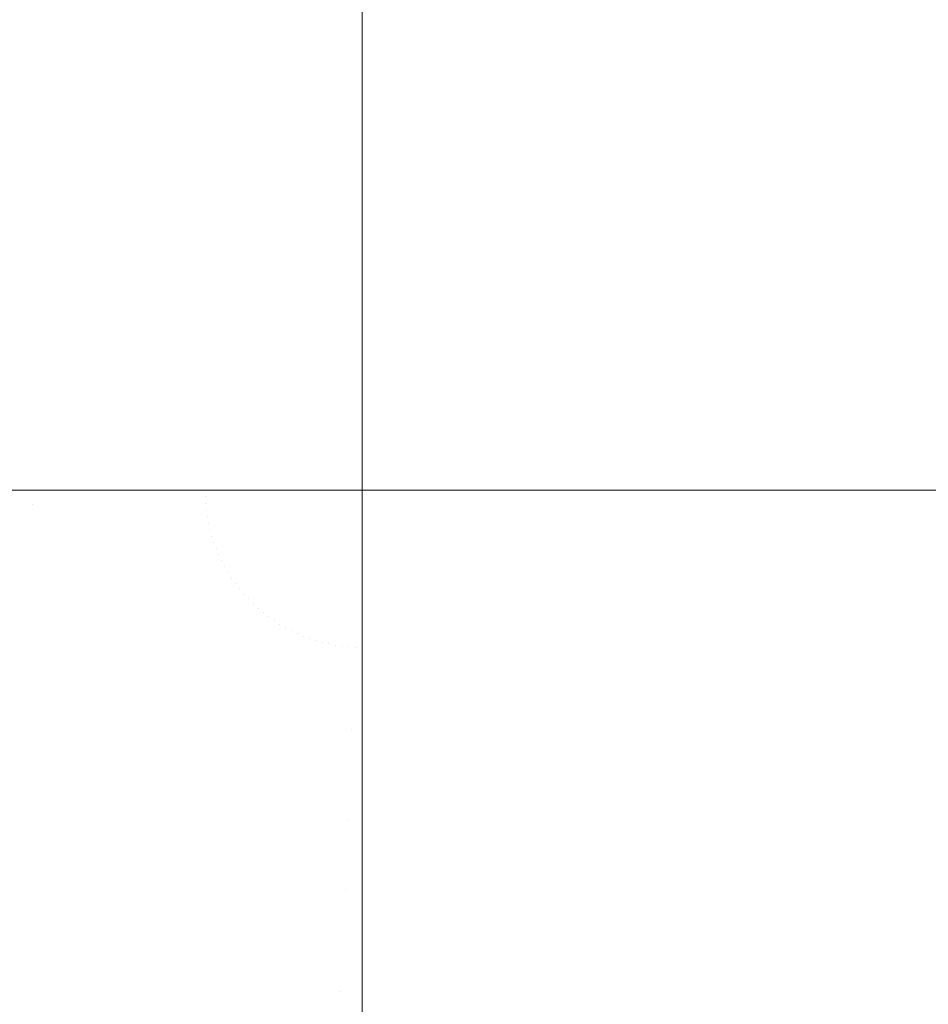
# Model space of a CAD drawing. Header units: centimetres. Extents: x -26 to 27.3, y -21.7 to -19.9.
# Tile 15 of 202: x -25.8987 to -25.876, y -21.5727 to -21.5482. Entities that reach past the tile are written whole.
import ezdxf

# ---------------------------------------------------------------- set-up
doc = ezdxf.new("R2010")
doc.units = ezdxf.units.CM
doc.header["$LTSCALE"] = 2.54
doc.layers.add('Lucido design-1', color=7, linetype='Continuous')

# ---------------------------------------------------------------- blocks, each defined once
blk = doc.blocks.new('Gruppo-4-1')
at = {"color": 7, "linetype": 'Continuous', "lineweight": 9}
for points, invisible_edges in [([(-25.900092, -21.559888, 329.786617), (-25.900092, -19.959888, 329.786617), (-25.896108, -19.959888, 329.786299), (-25.896108, -21.559888, 329.786299)], 5), ([(-25.898366, -19.959888, 330.585783), (-25.90009, -19.959888, 330.585603), (-25.90009, -21.559888, 330.585603), (-25.898366, -21.559888, 330.585783)], 10), ([(-25.898366, -21.559888, 330.585783), (-25.896106, -21.559888, 330.585921), (-25.896106, -19.959888, 330.585921), (-25.898366, -19.959888, 330.585783)], 10), ([(-25.896108, -21.559888, 329.786299), (-25.896108, -19.959888, 329.786299), (-25.892119, -19.959888, 329.786141), (-25.892119, -21.559888, 329.786141)], 5), ([(-25.894063, -19.959888, 330.586045), (-25.896106, -19.959888, 330.585921), (-25.896106, -21.559888, 330.585921), (-25.894063, -21.559888, 330.586045)], 10), ([(-25.894063, -21.559888, 330.586045), (-25.892119, -21.559888, 330.586083), (-25.892119, -19.959888, 330.586083), (-25.894063, -19.959888, 330.586045)], 10), ([(-25.892119, -19.959888, 330.586083), (-25.892119, -21.559888, 330.586083), (-25.890147, -21.559888, 330.586121), (-25.890147, -19.959888, 330.586121)], 1), ([(-25.892119, -21.559888, 329.786141), (-25.892119, -19.959888, 329.786141), (-25.890147, -19.959888, 329.786121), (-25.890147, -21.559888, 329.786121)], 1), ([(-25.890147, -21.559888, 329.786121), (-25.890147, -19.959888, 329.786121), (-8.190147, -19.959888, 329.786121), (-8.190147, -21.159888, 329.786121)], 8), ([(-8.190147, -21.159888, 329.786121), (-8.189877, -21.17262, 329.786121), (-25.890147, -21.559888, 329.786121)], 10), ([(-8.189877, -21.17262, 329.786121), (-8.189066, -21.18533, 329.786121), (-25.890147, -21.559888, 329.786121)], 10), ([(-25.890147, -21.559888, 329.786121), (-8.189066, -21.18533, 329.786121), (-8.187717, -21.197993, 329.786121)], 9), ([(-8.187717, -21.197993, 329.786121), (-8.185832, -21.210588, 329.786121), (-25.890147, -21.559888, 329.786121)], 10), ([(-8.185832, -21.210588, 329.786121), (-8.183414, -21.223092, 329.786121), (-25.890147, -21.559888, 329.786121)], 10), ([(-8.183414, -21.223092, 329.786121), (-8.180467, -21.235481, 329.786121), (-25.890147, -21.559888, 329.786121)], 10), ([(-8.180467, -21.235481, 329.786121), (-8.176997, -21.247735, 329.786121), (-25.890147, -21.559888, 329.786121)], 10), ([(-25.890147, -21.559888, 329.786121), (-8.176997, -21.247735, 329.786121), (-8.17301, -21.25983, 329.786121)], 9), ([(-8.17301, -21.25983, 329.786121), (-8.168514, -21.271745, 329.786121), (-25.890147, -21.559888, 329.786121)], 10), ([(-8.168514, -21.271745, 329.786121), (-8.163516, -21.283458, 329.786121), (-25.890147, -21.559888, 329.786121)], 10), ([(-8.163516, -21.283458, 329.786121), (-8.158025, -21.294949, 329.786121), (-25.890147, -21.559888, 329.786121)], 10), ([(-25.890147, -21.559888, 329.786121), (-8.158025, -21.294949, 329.786121), (-8.152051, -21.306196, 329.786121)], 9), ([(-8.152051, -21.306196, 329.786121), (-8.145606, -21.31718, 329.786121), (-25.890147, -21.559888, 329.786121)], 10), ([(-25.890147, -21.559888, 329.786121), (-8.145606, -21.31718, 329.786121), (-8.1387, -21.32788, 329.786121)], 9), ([(-8.1387, -21.32788, 329.786121), (-8.131346, -21.338278, 329.786121), (-25.890147, -21.559888, 329.786121)], 10), ([(-25.890147, -21.559888, 329.786121), (-8.131346, -21.338278, 329.786121), (-8.123558, -21.348354, 329.786121)], 9), ([(-25.890147, -21.559888, 329.786121), (-8.123558, -21.348354, 329.786121), (-8.115349, -21.35809, 329.786121)], 9), ([(-8.115349, -21.35809, 329.786121), (-8.106734, -21.36747, 329.786121), (-25.890147, -21.559888, 329.786121)], 10), ([(-25.890147, -21.559888, 329.786121), (-8.106734, -21.36747, 329.786121), (-8.097729, -21.376475, 329.786121)], 9), ([(-8.097729, -21.376475, 329.786121), (-8.088349, -21.38509, 329.786121), (-25.890147, -21.559888, 329.786121)], 10), ([(-25.890147, -21.559888, 329.786121), (-8.088349, -21.38509, 329.786121), (-8.078613, -21.393299, 329.786121)], 9), ([(-25.890147, -21.559888, 329.786121), (-8.078613, -21.393299, 329.786121), (-8.068537, -21.401087, 329.786121)], 9), ([(-25.890147, -21.559888, 329.786121), (-8.068537, -21.401087, 329.786121), (-8.058139, -21.408441, 329.786121)], 9), ([(-8.058139, -21.408441, 329.786121), (-8.047439, -21.415347, 329.786121), (-25.890147, -21.559888, 329.786121)], 10), ([(-8.047439, -21.415347, 329.786121), (-8.036455, -21.421792, 329.786121), (-25.890147, -21.559888, 329.786121)], 10), ([(-25.890147, -21.559888, 329.786121), (-8.036455, -21.421792, 329.786121), (-8.025208, -21.427766, 329.786121)], 9), ([(-8.025208, -21.427766, 329.786121), (-8.013717, -21.433257, 329.786121), (-25.890147, -21.559888, 329.786121)], 10), ([(-25.890147, -21.559888, 329.786121), (-8.013717, -21.433257, 329.786121), (-8.002004, -21.438255, 329.786121)], 9), ([(-8.002004, -21.438255, 329.786121), (-7.990089, -21.442751, 329.786121), (-25.890147, -21.559888, 329.786121)], 10), ([(-25.890147, -21.559888, 329.786121), (-7.990089, -21.442751, 329.786121), (-7.977994, -21.446738, 329.786121)], 9), ([(-7.977994, -21.446738, 329.786121), (-7.96574, -21.450208, 329.786121), (-25.890147, -21.559888, 329.786121)], 10), ([(-7.96574, -21.450208, 329.786121), (-7.953351, -21.453155, 329.786121), (-25.890147, -21.559888, 329.786121)], 10), ([(-25.890147, -21.559888, 329.786121), (-7.953351, -21.453155, 329.786121), (-7.940847, -21.455573, 329.786121)], 9), ([(-7.940847, -21.455573, 329.786121), (-7.928252, -21.457458, 329.786121), (-25.890147, -21.559888, 329.786121)], 10), ([(-25.890147, -21.559888, 329.786121), (-7.928252, -21.457458, 329.786121), (-7.915589, -21.458807, 329.786121)], 9), ([(-25.890147, -21.559888, 329.786121), (-7.915589, -21.458807, 329.786121), (-7.902879, -21.459618, 329.786121)], 9), ([(-25.890147, -21.559888, 329.786121), (-7.902879, -21.459618, 329.786121), (-7.890147, -21.459888, 329.786121)], 9), ([(-7.890147, -21.459888, 329.786121), (9.209853, -21.459888, 329.786121), (-25.890147, -21.559888, 329.786121)], 10), ([(9.209853, -21.459888, 329.786121), (27.209853, -21.559888, 329.786121), (-25.890147, -21.559888, 329.786121)], 9), ([(-25.902645, -21.560419, 330.585336), (-25.898359, -21.560237, 330.585783), (-25.898366, -21.559888, 330.585783), (-25.90009, -21.559888, 330.585603)], 11), ([(-25.900083, -21.56031, 329.786617), (-25.900092, -21.559888, 329.786617), (-25.896108, -21.559888, 329.786299), (-25.896102, -21.560141, 329.786299)], 13), ([(-25.896106, -21.559888, 330.585921), (-25.898366, -21.559888, 330.585783), (-25.898359, -21.560237, 330.585783)], 10), ([(-25.898359, -21.560237, 330.585783), (-25.894059, -21.560054, 330.586045), (-25.894063, -21.559888, 330.586045), (-25.896106, -21.559888, 330.585921)], 11), ([(-25.894049, -21.56022, 330.586045), (-25.894059, -21.560054, 330.586045), (-25.898359, -21.560237, 330.585783), (-25.898337, -21.560585, 330.585783)], 15), ([(-25.896102, -21.560141, 329.786299), (-25.896108, -21.559888, 329.786299), (-25.892119, -21.559888, 329.786141), (-25.892117, -21.559972, 329.786141)], 13), ([(-25.896086, -21.560393, 329.786299), (-25.896102, -21.560141, 329.786299), (-25.892117, -21.559972, 329.786141), (-25.892112, -21.560055, 329.786141)], 15), ([(-25.896059, -21.560645, 329.786299), (-25.896086, -21.560393, 329.786299), (-25.892112, -21.560055, 329.786141), (-25.892103, -21.560138, 329.786141)], 15), ([(-25.892119, -21.559888, 330.586083), (-25.894063, -21.559888, 330.586045), (-25.894059, -21.560054, 330.586045)], 10), ([(-25.894059, -21.560054, 330.586045), (-25.890147, -21.559888, 330.586121), (-25.892119, -21.559888, 330.586083)], 9), ([(-25.890147, -21.559888, 330.586121), (-25.894059, -21.560054, 330.586045), (-25.894049, -21.56022, 330.586045)], 11), ([(-25.890147, -21.559888, 330.586121), (-25.894049, -21.56022, 330.586045), (-25.894031, -21.560385, 330.586045)], 11), ([(-25.890147, -21.559888, 330.586121), (-25.894031, -21.560385, 330.586045), (-25.894006, -21.56055, 330.586045)], 11), ([(-25.890147, -21.559888, 330.586121), (-25.894006, -21.56055, 330.586045), (-25.893975, -21.560713, 330.586045)], 11), ([(-25.890147, -21.559888, 330.586121), (-25.893975, -21.560713, 330.586045), (-25.893936, -21.560875, 330.586045)], 11), ([(-25.890147, -21.559888, 330.586121), (-25.893936, -21.560875, 330.586045), (-25.893891, -21.561035, 330.586045)], 11), ([(-25.890147, -21.559888, 330.586121), (-25.893891, -21.561035, 330.586045), (-25.893839, -21.561192, 330.586045)], 11), ([(-25.890147, -21.559888, 330.586121), (-25.893839, -21.561192, 330.586045), (-25.89378, -21.561348, 330.586045)], 11), ([(-25.890147, -21.559888, 330.586121), (-25.89378, -21.561348, 330.586045), (-25.893715, -21.561501, 330.586045)], 11), ([(-25.890147, -21.559888, 330.586121), (-25.893715, -21.561501, 330.586045), (-25.893644, -21.561651, 330.586045)], 11), ([(-25.890147, -21.559888, 330.586121), (-25.893644, -21.561651, 330.586045), (-25.893566, -21.561798, 330.586045)], 11), ([(-25.890147, -21.559888, 330.586121), (-25.893566, -21.561798, 330.586045), (-25.893481, -21.561941, 330.586045)], 11), ([(-25.890147, -21.559888, 330.586121), (-25.893481, -21.561941, 330.586045), (-25.893391, -21.562081, 330.586045)], 11), ([(-25.890147, -21.559888, 330.586121), (-25.893391, -21.562081, 330.586045), (-25.893295, -21.562216, 330.586045)], 11), ([(-25.890147, -21.559888, 330.586121), (-25.893295, -21.562216, 330.586045), (-25.893194, -21.562348, 330.586045)], 11), ([(-25.890147, -21.559888, 330.586121), (-25.893194, -21.562348, 330.586045), (-25.893086, -21.562475, 330.586045)], 11), ([(-25.890147, -21.559888, 330.586121), (-25.893086, -21.562475, 330.586045), (-25.892974, -21.562597, 330.586045)], 11), ([(-25.890147, -21.559888, 330.586121), (-25.892974, -21.562597, 330.586045), (-25.892856, -21.562715, 330.586045)], 11), ([(-25.890147, -21.559888, 330.586121), (-25.892856, -21.562715, 330.586045), (-25.892734, -21.562827, 330.586045)], 11), ([(-25.890147, -21.559888, 330.586121), (-25.892734, -21.562827, 330.586045), (-25.892607, -21.562935, 330.586045)], 11), ([(-25.890147, -21.559888, 330.586121), (-25.892607, -21.562935, 330.586045), (-25.892475, -21.563036, 330.586045)], 11), ([(-25.890147, -21.559888, 330.586121), (-25.892475, -21.563036, 330.586045), (-25.89234, -21.563132, 330.586045)], 11), ([(-25.890147, -21.559888, 330.586121), (-25.89234, -21.563132, 330.586045), (-25.8922, -21.563222, 330.586045)], 11), ([(-25.890147, -21.559888, 330.586121), (-25.8922, -21.563222, 330.586045), (-25.892057, -21.563307, 330.586045)], 11), ([(-25.892117, -21.559972, 329.786141), (-25.892119, -21.559888, 329.786141), (-25.890147, -21.559888, 329.786121)], 9), ([(-25.892112, -21.560055, 329.786141), (-25.892117, -21.559972, 329.786141), (-25.890147, -21.559888, 329.786121)], 11), ([(-25.892103, -21.560138, 329.786141), (-25.892112, -21.560055, 329.786141), (-25.890147, -21.559888, 329.786121)], 11), ([(-25.892091, -21.560221, 329.786141), (-25.892103, -21.560138, 329.786141), (-25.890147, -21.559888, 329.786121)], 11), ([(-25.892075, -21.560303, 329.786141), (-25.892091, -21.560221, 329.786141), (-25.890147, -21.559888, 329.786121)], 11), ([(-25.892055, -21.560385, 329.786141), (-25.892075, -21.560303, 329.786141), (-25.890147, -21.559888, 329.786121)], 11), ([(-25.890147, -21.559888, 330.586121), (-25.892057, -21.563307, 330.586045), (-25.89191, -21.563384, 330.586045)], 11), ([(-25.892033, -21.560465, 329.786141), (-25.892055, -21.560385, 329.786141), (-25.890147, -21.559888, 329.786121)], 11), ([(-25.892006, -21.560545, 329.786141), (-25.892033, -21.560465, 329.786141), (-25.890147, -21.559888, 329.786121)], 11), ([(-25.891977, -21.560623, 329.786141), (-25.892006, -21.560545, 329.786141), (-25.890147, -21.559888, 329.786121)], 11), ([(-25.891944, -21.5607, 329.786141), (-25.891977, -21.560623, 329.786141), (-25.890147, -21.559888, 329.786121)], 11), ([(-25.891908, -21.560776, 329.786141), (-25.891944, -21.5607, 329.786141), (-25.890147, -21.559888, 329.786121)], 11), ([(-25.890147, -21.559888, 330.586121), (-25.89191, -21.563384, 330.586045), (-25.89176, -21.563456, 330.586045)], 11), ([(-25.891869, -21.56085, 329.786141), (-25.891908, -21.560776, 329.786141), (-25.890147, -21.559888, 329.786121)], 11), ([(-25.891826, -21.560922, 329.786141), (-25.891869, -21.56085, 329.786141), (-25.890147, -21.559888, 329.786121)], 11), ([(-25.891781, -21.560992, 329.786141), (-25.891826, -21.560922, 329.786141), (-25.890147, -21.559888, 329.786121)], 11), ([(-25.891733, -21.561061, 329.786141), (-25.891781, -21.560992, 329.786141), (-25.890147, -21.559888, 329.786121)], 11), ([(-25.890147, -21.559888, 330.586121), (-25.89176, -21.563456, 330.586045), (-25.891607, -21.563521, 330.586045)], 11), ([(-25.891681, -21.561127, 329.786141), (-25.891733, -21.561061, 329.786141), (-25.890147, -21.559888, 329.786121)], 11), ([(-25.891627, -21.561191, 329.786141), (-25.891681, -21.561127, 329.786141), (-25.890147, -21.559888, 329.786121)], 11), ([(-25.891571, -21.561253, 329.786141), (-25.891627, -21.561191, 329.786141), (-25.890147, -21.559888, 329.786121)], 11), ([(-25.890147, -21.559888, 330.586121), (-25.891607, -21.563521, 330.586045), (-25.891451, -21.56358, 330.586045)], 11), ([(-25.891512, -21.561312, 329.786141), (-25.891571, -21.561253, 329.786141), (-25.890147, -21.559888, 329.786121)], 11), ([(-25.89145, -21.561368, 329.786141), (-25.891512, -21.561312, 329.786141), (-25.890147, -21.559888, 329.786121)], 11), ([(-25.890147, -21.559888, 330.586121), (-25.891451, -21.56358, 330.586045), (-25.891294, -21.563632, 330.586045)], 11), ([(-25.891386, -21.561422, 329.786141), (-25.89145, -21.561368, 329.786141), (-25.890147, -21.559888, 329.786121)], 11), ([(-25.89132, -21.561474, 329.786141), (-25.891386, -21.561422, 329.786141), (-25.890147, -21.559888, 329.786121)], 11), ([(-25.891251, -21.561522, 329.786141), (-25.89132, -21.561474, 329.786141), (-25.890147, -21.559888, 329.786121)], 11), ([(-25.890147, -21.559888, 330.586121), (-25.891294, -21.563632, 330.586045), (-25.891134, -21.563677, 330.586045)], 11), ([(-25.891181, -21.561567, 329.786141), (-25.891251, -21.561522, 329.786141), (-25.890147, -21.559888, 329.786121)], 11), ([(-25.891109, -21.56161, 329.786141), (-25.891181, -21.561567, 329.786141), (-25.890147, -21.559888, 329.786121)], 11), ([(-25.890147, -21.559888, 330.586121), (-25.891134, -21.563677, 330.586045), (-25.890972, -21.563716, 330.586045)], 11), ([(-25.891035, -21.561649, 329.786141), (-25.891109, -21.56161, 329.786141), (-25.890147, -21.559888, 329.786121)], 11), ([(-25.890959, -21.561685, 329.786141), (-25.891035, -21.561649, 329.786141), (-25.890147, -21.559888, 329.786121)], 11), ([(-25.890147, -21.559888, 330.586121), (-25.890972, -21.563716, 330.586045), (-25.890809, -21.563747, 330.586045)], 11), ([(-25.890882, -21.561718, 329.786141), (-25.890959, -21.561685, 329.786141), (-25.890147, -21.559888, 329.786121)], 11), ([(-25.890804, -21.561747, 329.786141), (-25.890882, -21.561718, 329.786141), (-25.890147, -21.559888, 329.786121)], 11), ([(-25.890147, -21.559888, 330.586121), (-25.890809, -21.563747, 330.586045), (-25.890644, -21.563772, 330.586045)], 11), ([(-25.890724, -21.561774, 329.786141), (-25.890804, -21.561747, 329.786141), (-25.890147, -21.559888, 329.786121)], 11), ([(-25.890644, -21.561796, 329.786141), (-25.890724, -21.561774, 329.786141), (-25.890147, -21.559888, 329.786121)], 11), ([(-25.890147, -21.559888, 330.586121), (-25.890644, -21.563772, 330.586045), (-25.890479, -21.56379, 330.586045)], 11), ([(-25.890562, -21.561816, 329.786141), (-25.890644, -21.561796, 329.786141), (-25.890147, -21.559888, 329.786121)], 11), ([(-25.89048, -21.561832, 329.786141), (-25.890562, -21.561816, 329.786141), (-25.890147, -21.559888, 329.786121)], 11), ([(-25.890397, -21.561844, 329.786141), (-25.89048, -21.561832, 329.786141), (-25.890147, -21.559888, 329.786121)], 11), ([(-25.890147, -21.559888, 330.586121), (-25.890479, -21.56379, 330.586045), (-25.890313, -21.5638, 330.586045)], 11), ([(-25.890314, -21.561853, 329.786141), (-25.890397, -21.561844, 329.786141), (-25.890147, -21.559888, 329.786121)], 11), ([(-25.890231, -21.561858, 329.786141), (-25.890314, -21.561853, 329.786141), (-25.890147, -21.559888, 329.786121)], 11), ([(-25.890147, -21.559888, 330.586121), (-25.890313, -21.5638, 330.586045), (-25.890147, -21.563804, 330.586045)], 3), ([(-25.890147, -21.56186, 329.786141), (-25.890231, -21.561858, 329.786141), (-25.890147, -21.559888, 329.786121)], 3), ([(27.209853, -21.563804, 330.586045), (27.209853, -21.559888, 330.586121), (-25.890147, -21.559888, 330.586121), (-25.890147, -21.563804, 330.586045)], 8), ([(-25.890147, -21.56186, 329.786141), (-25.890147, -21.559888, 329.786121), (27.209853, -21.559888, 329.786121), (27.209853, -21.56186, 329.786141)], 8), ([(-25.898337, -21.560585, 330.585783), (-25.898359, -21.560237, 330.585783), (-25.902645, -21.560419, 330.585336), (-25.902611, -21.560949, 330.585336)], 15), ([(-25.900056, -21.560731, 329.786617), (-25.900083, -21.56031, 329.786617), (-25.896102, -21.560141, 329.786299), (-25.896086, -21.560393, 329.786299)], 15), ([(-25.894031, -21.560385, 330.586045), (-25.894049, -21.56022, 330.586045), (-25.898337, -21.560585, 330.585783), (-25.8983, -21.560932, 330.585783)], 15), ([(-25.896022, -21.560895, 329.786299), (-25.896059, -21.560645, 329.786299), (-25.892103, -21.560138, 329.786141), (-25.892091, -21.560221, 329.786141)], 15), ([(-25.895974, -21.561144, 329.786299), (-25.896022, -21.560895, 329.786299), (-25.892091, -21.560221, 329.786141), (-25.892075, -21.560303, 329.786141)], 15), ([(-25.895915, -21.56139, 329.786299), (-25.895974, -21.561144, 329.786299), (-25.892075, -21.560303, 329.786141), (-25.892055, -21.560385, 329.786141)], 15), ([(-25.900012, -21.561151, 329.786617), (-25.900056, -21.560731, 329.786617), (-25.896086, -21.560393, 329.786299), (-25.896059, -21.560645, 329.786299)], 15), ([(-25.894006, -21.56055, 330.586045), (-25.894031, -21.560385, 330.586045), (-25.8983, -21.560932, 330.585783), (-25.898248, -21.561277, 330.585783)], 15), ([(-25.893975, -21.560713, 330.586045), (-25.894006, -21.56055, 330.586045), (-25.898248, -21.561277, 330.585783), (-25.898182, -21.56162, 330.585783)], 15), ([(-25.895846, -21.561633, 329.786299), (-25.895915, -21.56139, 329.786299), (-25.892055, -21.560385, 329.786141), (-25.892033, -21.560465, 329.786141)], 15), ([(-25.895767, -21.561874, 329.786299), (-25.895846, -21.561633, 329.786299), (-25.892033, -21.560465, 329.786141), (-25.892006, -21.560545, 329.786141)], 15), ([(-25.895678, -21.56211, 329.786299), (-25.895767, -21.561874, 329.786299), (-25.892006, -21.560545, 329.786141), (-25.891977, -21.560623, 329.786141)], 15), ([(-25.8983, -21.560932, 330.585783), (-25.898337, -21.560585, 330.585783), (-25.902611, -21.560949, 330.585336), (-25.902555, -21.561477, 330.585336)], 15), ([(-25.899949, -21.561569, 329.786617), (-25.900012, -21.561151, 329.786617), (-25.896059, -21.560645, 329.786299), (-25.896022, -21.560895, 329.786299)], 15), ([(-25.893936, -21.560875, 330.586045), (-25.893975, -21.560713, 330.586045), (-25.898182, -21.56162, 330.585783), (-25.898101, -21.561959, 330.585783)], 15), ([(-25.895578, -21.562343, 329.786299), (-25.895678, -21.56211, 329.786299), (-25.891977, -21.560623, 329.786141), (-25.891944, -21.5607, 329.786141)], 15), ([(-25.895469, -21.562571, 329.786299), (-25.895578, -21.562343, 329.786299), (-25.891944, -21.5607, 329.786141), (-25.891908, -21.560776, 329.786141)], 15), ([(-25.895351, -21.562795, 329.786299), (-25.895469, -21.562571, 329.786299), (-25.891908, -21.560776, 329.786141), (-25.891869, -21.56085, 329.786141)], 15), ([(-25.898248, -21.561277, 330.585783), (-25.8983, -21.560932, 330.585783), (-25.902555, -21.561477, 330.585336), (-25.902476, -21.562002, 330.585336)], 15), ([(-25.899869, -21.561983, 329.786617), (-25.899949, -21.561569, 329.786617), (-25.896022, -21.560895, 329.786299), (-25.895974, -21.561144, 329.786299)], 15), ([(-25.893891, -21.561035, 330.586045), (-25.893936, -21.560875, 330.586045), (-25.898101, -21.561959, 330.585783), (-25.898006, -21.562295, 330.585783)], 15), ([(-25.893839, -21.561192, 330.586045), (-25.893891, -21.561035, 330.586045), (-25.898006, -21.562295, 330.585783), (-25.897897, -21.562626, 330.585783)], 15), ([(-25.895223, -21.563013, 329.786299), (-25.895351, -21.562795, 329.786299), (-25.891869, -21.56085, 329.786141), (-25.891826, -21.560922, 329.786141)], 15), ([(-25.895085, -21.563226, 329.786299), (-25.895223, -21.563013, 329.786299), (-25.891826, -21.560922, 329.786141), (-25.891781, -21.560992, 329.786141)], 15), ([(-25.894939, -21.563432, 329.786299), (-25.895085, -21.563226, 329.786299), (-25.891781, -21.560992, 329.786141), (-25.891733, -21.561061, 329.786141)], 15), ([(-25.898182, -21.56162, 330.585783), (-25.898248, -21.561277, 330.585783), (-25.902476, -21.562002, 330.585336), (-25.902375, -21.562523, 330.585336)], 15), ([(-25.899771, -21.562394, 329.786617), (-25.899869, -21.561983, 329.786617), (-25.895974, -21.561144, 329.786299), (-25.895915, -21.56139, 329.786299)], 15), ([(-25.89378, -21.561348, 330.586045), (-25.893839, -21.561192, 330.586045), (-25.897897, -21.562626, 330.585783), (-25.897774, -21.562953, 330.585783)], 15), ([(-25.894784, -21.563633, 329.786299), (-25.894939, -21.563432, 329.786299), (-25.891733, -21.561061, 329.786141), (-25.891681, -21.561127, 329.786141)], 15), ([(-25.894621, -21.563826, 329.786299), (-25.894784, -21.563633, 329.786299), (-25.891681, -21.561127, 329.786141), (-25.891627, -21.561191, 329.786141)], 15), ([(-25.89445, -21.564012, 329.786299), (-25.894621, -21.563826, 329.786299), (-25.891627, -21.561191, 329.786141), (-25.891571, -21.561253, 329.786141)], 15), ([(-25.894271, -21.564191, 329.786299), (-25.89445, -21.564012, 329.786299), (-25.891571, -21.561253, 329.786141), (-25.891512, -21.561312, 329.786141)], 15), ([(-25.899656, -21.5628, 329.786617), (-25.899771, -21.562394, 329.786617), (-25.895915, -21.56139, 329.786299), (-25.895846, -21.561633, 329.786299)], 15), ([(-25.893715, -21.561501, 330.586045), (-25.89378, -21.561348, 330.586045), (-25.897774, -21.562953, 330.585783), (-25.897637, -21.563274, 330.585783)], 15), ([(-25.893644, -21.561651, 330.586045), (-25.893715, -21.561501, 330.586045), (-25.897637, -21.563274, 330.585783), (-25.897486, -21.563588, 330.585783)], 15), ([(-25.894085, -21.564362, 329.786299), (-25.894271, -21.564191, 329.786299), (-25.891512, -21.561312, 329.786141), (-25.89145, -21.561368, 329.786141)], 15), ([(-25.893892, -21.564525, 329.786299), (-25.894085, -21.564362, 329.786299), (-25.89145, -21.561368, 329.786141), (-25.891386, -21.561422, 329.786141)], 15), ([(-25.893691, -21.56468, 329.786299), (-25.893892, -21.564525, 329.786299), (-25.891386, -21.561422, 329.786141), (-25.89132, -21.561474, 329.786141)], 15), ([(-25.893485, -21.564826, 329.786299), (-25.893691, -21.56468, 329.786299), (-25.89132, -21.561474, 329.786141), (-25.891251, -21.561522, 329.786141)], 15), ([(-25.893272, -21.564964, 329.786299), (-25.893485, -21.564826, 329.786299), (-25.891251, -21.561522, 329.786141), (-25.891181, -21.561567, 329.786141)], 15), ([(-25.898101, -21.561959, 330.585783), (-25.898182, -21.56162, 330.585783), (-25.902375, -21.562523, 330.585336), (-25.902252, -21.56304, 330.585336)], 15), ([(-25.899524, -21.563201, 329.786617), (-25.899656, -21.5628, 329.786617), (-25.895846, -21.561633, 329.786299), (-25.895767, -21.561874, 329.786299)], 15), ([(-25.893566, -21.561798, 330.586045), (-25.893644, -21.561651, 330.586045), (-25.897486, -21.563588, 330.585783), (-25.897323, -21.563897, 330.585783)], 15), ([(-25.893054, -21.565092, 329.786299), (-25.893272, -21.564964, 329.786299), (-25.891181, -21.561567, 329.786141), (-25.891109, -21.56161, 329.786141)], 15), ([(-25.89283, -21.56521, 329.786299), (-25.893054, -21.565092, 329.786299), (-25.891109, -21.56161, 329.786141), (-25.891035, -21.561649, 329.786141)], 15), ([(-25.892602, -21.565319, 329.786299), (-25.89283, -21.56521, 329.786299), (-25.891035, -21.561649, 329.786141), (-25.890959, -21.561685, 329.786141)], 15), ([(-25.892369, -21.565419, 329.786299), (-25.892602, -21.565319, 329.786299), (-25.890959, -21.561685, 329.786141), (-25.890882, -21.561718, 329.786141)], 15), ([(-25.892133, -21.565508, 329.786299), (-25.892369, -21.565419, 329.786299), (-25.890882, -21.561718, 329.786141), (-25.890804, -21.561747, 329.786141)], 15), ([(-25.891892, -21.565587, 329.786299), (-25.892133, -21.565508, 329.786299), (-25.890804, -21.561747, 329.786141), (-25.890724, -21.561774, 329.786141)], 15), ([(-25.891649, -21.565656, 329.786299), (-25.891892, -21.565587, 329.786299), (-25.890724, -21.561774, 329.786141), (-25.890644, -21.561796, 329.786141)], 15), ([(-25.898006, -21.562295, 330.585783), (-25.898101, -21.561959, 330.585783), (-25.902252, -21.56304, 330.585336), (-25.902108, -21.563551, 330.585336)], 15), ([(-25.899375, -21.563596, 329.786617), (-25.899524, -21.563201, 329.786617), (-25.895767, -21.561874, 329.786299), (-25.895678, -21.56211, 329.786299)], 15), ([(-25.893481, -21.561941, 330.586045), (-25.893566, -21.561798, 330.586045), (-25.897323, -21.563897, 330.585783), (-25.897146, -21.564198, 330.585783)], 15), ([(-25.893391, -21.562081, 330.586045), (-25.893481, -21.561941, 330.586045), (-25.897146, -21.564198, 330.585783), (-25.896957, -21.564491, 330.585783)], 15), ([(-25.891403, -21.565715, 329.786299), (-25.891649, -21.565656, 329.786299), (-25.890644, -21.561796, 329.786141), (-25.890562, -21.561816, 329.786141)], 15), ([(-25.891154, -21.565763, 329.786299), (-25.891403, -21.565715, 329.786299), (-25.890562, -21.561816, 329.786141), (-25.89048, -21.561832, 329.786141)], 15), ([(-25.890904, -21.5658, 329.786299), (-25.891154, -21.565763, 329.786299), (-25.89048, -21.561832, 329.786141), (-25.890397, -21.561844, 329.786141)], 15), ([(-25.890652, -21.565827, 329.786299), (-25.890904, -21.5658, 329.786299), (-25.890397, -21.561844, 329.786141), (-25.890314, -21.561853, 329.786141)], 15), ([(-25.8904, -21.565843, 329.786299), (-25.890652, -21.565827, 329.786299), (-25.890314, -21.561853, 329.786141), (-25.890231, -21.561858, 329.786141)], 15), ([(-25.8904, -21.565843, 329.786299), (-25.890231, -21.561858, 329.786141), (-25.890147, -21.56186, 329.786141), (-25.890147, -21.564249, 329.786236)], 11), ([(27.209853, -21.56186, 329.786141), (27.209853, -21.564249, 329.786236), (-25.890147, -21.564249, 329.786236), (-25.890147, -21.56186, 329.786141)], 10), ([(-25.899209, -21.563984, 329.786617), (-25.899375, -21.563596, 329.786617), (-25.895678, -21.56211, 329.786299), (-25.895578, -21.562343, 329.786299)], 15), ([(-25.893295, -21.562216, 330.586045), (-25.893391, -21.562081, 330.586045), (-25.896957, -21.564491, 330.585783), (-25.896755, -21.564776, 330.585783)], 15), ([(-25.893194, -21.562348, 330.586045), (-25.893295, -21.562216, 330.586045), (-25.896755, -21.564776, 330.585783), (-25.896542, -21.565052, 330.585783)], 15), ([(-25.897897, -21.562626, 330.585783), (-25.898006, -21.562295, 330.585783), (-25.902108, -21.563551, 330.585336), (-25.901941, -21.564055, 330.585336)], 15), ([(-25.899027, -21.564365, 329.786617), (-25.899209, -21.563984, 329.786617), (-25.895578, -21.562343, 329.786299), (-25.895469, -21.562571, 329.786299)], 15), ([(-25.893086, -21.562475, 330.586045), (-25.893194, -21.562348, 330.586045), (-25.896542, -21.565052, 330.585783), (-25.896317, -21.565318, 330.585783)], 15), ([(-25.892974, -21.562597, 330.586045), (-25.893086, -21.562475, 330.586045), (-25.896317, -21.565318, 330.585783), (-25.896081, -21.565575, 330.585783)], 15), ([(-25.897774, -21.562953, 330.585783), (-25.897897, -21.562626, 330.585783), (-25.901941, -21.564055, 330.585336), (-25.901754, -21.564552, 330.585336)], 15), ([(-25.898829, -21.564738, 329.786617), (-25.899027, -21.564365, 329.786617), (-25.895469, -21.562571, 329.786299), (-25.895351, -21.562795, 329.786299)], 15), ([(-25.892856, -21.562715, 330.586045), (-25.892974, -21.562597, 330.586045), (-25.896081, -21.565575, 330.585783), (-25.895834, -21.565822, 330.585783)], 15), ([(-25.892734, -21.562827, 330.586045), (-25.892856, -21.562715, 330.586045), (-25.895834, -21.565822, 330.585783), (-25.895577, -21.566058, 330.585783)], 15), ([(-25.897637, -21.563274, 330.585783), (-25.897774, -21.562953, 330.585783), (-25.901754, -21.564552, 330.585336), (-25.901546, -21.56504, 330.585336)], 15), ([(-25.898616, -21.565102, 329.786617), (-25.898829, -21.564738, 329.786617), (-25.895351, -21.562795, 329.786299), (-25.895223, -21.563013, 329.786299)], 15), ([(-25.898387, -21.565457, 329.786617), (-25.898616, -21.565102, 329.786617), (-25.895223, -21.563013, 329.786299), (-25.895085, -21.563226, 329.786299)], 15), ([(-25.892607, -21.562935, 330.586045), (-25.892734, -21.562827, 330.586045), (-25.895577, -21.566058, 330.585783), (-25.895311, -21.566283, 330.585783)], 15), ([(-25.892475, -21.563036, 330.586045), (-25.892607, -21.562935, 330.586045), (-25.895311, -21.566283, 330.585783), (-25.895035, -21.566496, 330.585783)], 15), ([(-25.898143, -21.565802, 329.786617), (-25.898387, -21.565457, 329.786617), (-25.895085, -21.563226, 329.786299), (-25.894939, -21.563432, 329.786299)], 15), ([(-25.89234, -21.563132, 330.586045), (-25.892475, -21.563036, 330.586045), (-25.895035, -21.566496, 330.585783), (-25.89475, -21.566698, 330.585783)], 15), ([(-25.8922, -21.563222, 330.586045), (-25.89234, -21.563132, 330.586045), (-25.89475, -21.566698, 330.585783), (-25.894457, -21.566887, 330.585783)], 15), ([(-25.892057, -21.563307, 330.586045), (-25.8922, -21.563222, 330.586045), (-25.894457, -21.566887, 330.585783), (-25.894156, -21.567064, 330.585783)], 15), ([(-25.897486, -21.563588, 330.585783), (-25.897637, -21.563274, 330.585783), (-25.901546, -21.56504, 330.585336), (-25.901317, -21.56552, 330.585336)], 15), ([(-25.897885, -21.566136, 329.786617), (-25.898143, -21.565802, 329.786617), (-25.894939, -21.563432, 329.786299), (-25.894784, -21.563633, 329.786299)], 15), ([(-25.89191, -21.563384, 330.586045), (-25.892057, -21.563307, 330.586045), (-25.894156, -21.567064, 330.585783), (-25.893847, -21.567227, 330.585783)], 15), ([(-25.89176, -21.563456, 330.586045), (-25.89191, -21.563384, 330.586045), (-25.893847, -21.567227, 330.585783), (-25.893533, -21.567378, 330.585783)], 15), ([(-25.891607, -21.563521, 330.586045), (-25.89176, -21.563456, 330.586045), (-25.893533, -21.567378, 330.585783), (-25.893212, -21.567515, 330.585783)], 15), ([(-25.897323, -21.563897, 330.585783), (-25.897486, -21.563588, 330.585783), (-25.901317, -21.56552, 330.585336), (-25.901068, -21.565989, 330.585336)], 15), ([(-25.897613, -21.566458, 329.786617), (-25.897885, -21.566136, 329.786617), (-25.894784, -21.563633, 329.786299), (-25.894621, -21.563826, 329.786299)], 15), ([(-25.891451, -21.56358, 330.586045), (-25.891607, -21.563521, 330.586045), (-25.893212, -21.567515, 330.585783), (-25.892885, -21.567638, 330.585783)], 15), ([(-25.891294, -21.563632, 330.586045), (-25.891451, -21.56358, 330.586045), (-25.892885, -21.567638, 330.585783), (-25.892554, -21.567747, 330.585783)], 15), ([(-25.891134, -21.563677, 330.586045), (-25.891294, -21.563632, 330.586045), (-25.892554, -21.567747, 330.585783), (-25.892218, -21.567842, 330.585783)], 15), ([(-25.890972, -21.563716, 330.586045), (-25.891134, -21.563677, 330.586045), (-25.892218, -21.567842, 330.585783), (-25.891879, -21.567923, 330.585783)], 15), ([(-25.890809, -21.563747, 330.586045), (-25.890972, -21.563716, 330.586045), (-25.891879, -21.567923, 330.585783), (-25.891536, -21.567989, 330.585783)], 15), ([(-25.890644, -21.563772, 330.586045), (-25.890809, -21.563747, 330.586045), (-25.891536, -21.567989, 330.585783), (-25.891191, -21.568041, 330.585783)], 15), ([(-25.897146, -21.564198, 330.585783), (-25.897323, -21.563897, 330.585783), (-25.901068, -21.565989, 330.585336), (-25.900799, -21.566447, 330.585336)], 15), ([(-25.897327, -21.566769, 329.786617), (-25.897613, -21.566458, 329.786617), (-25.894621, -21.563826, 329.786299), (-25.89445, -21.564012, 329.786299)], 15), ([(-25.890479, -21.56379, 330.586045), (-25.890644, -21.563772, 330.586045), (-25.891191, -21.568041, 330.585783), (-25.890844, -21.568078, 330.585783)], 15), ([(-25.890313, -21.5638, 330.586045), (-25.890479, -21.56379, 330.586045), (-25.890844, -21.568078, 330.585783), (-25.890496, -21.5681, 330.585783)], 15), ([(-25.890313, -21.5638, 330.586045), (-25.890496, -21.5681, 330.585783), (-25.890147, -21.568107, 330.585783), (-25.890147, -21.564132, 330.586025)], 11), ([(-25.890147, -21.564132, 330.586025), (-25.890147, -21.563804, 330.586045), (-25.890313, -21.5638, 330.586045)], 10), ([(-25.890147, -21.563804, 330.586045), (-25.890147, -21.564132, 330.586025), (27.209853, -21.564132, 330.586025), (27.209853, -21.563804, 330.586045)], 10), ([(-25.896957, -21.564491, 330.585783), (-25.897146, -21.564198, 330.585783), (-25.900799, -21.566447, 330.585336), (-25.900511, -21.566893, 330.585336)], 15), ([(-25.897028, -21.567068, 329.786617), (-25.897327, -21.566769, 329.786617), (-25.89445, -21.564012, 329.786299), (-25.894271, -21.564191, 329.786299)], 15), ([(-25.896717, -21.567354, 329.786617), (-25.897028, -21.567068, 329.786617), (-25.894271, -21.564191, 329.786299), (-25.894085, -21.564362, 329.786299)], 15), ([(-25.890147, -21.564249, 329.786236), (-25.890147, -21.565849, 329.786299), (-25.8904, -21.565843, 329.786299)], 10), ([(27.209853, -21.568107, 330.585783), (27.209853, -21.564132, 330.586025), (-25.890147, -21.564132, 330.586025), (-25.890147, -21.568107, 330.585783)], 10), ([(-25.890147, -21.565849, 329.786299), (-25.890147, -21.564249, 329.786236), (27.209853, -21.564249, 329.786236), (27.209853, -21.565849, 329.786299)], 10), ([(-25.896755, -21.564776, 330.585783), (-25.896957, -21.564491, 330.585783), (-25.900511, -21.566893, 330.585336), (-25.900204, -21.567326, 330.585336)], 15), ([(-25.896395, -21.567626, 329.786617), (-25.896717, -21.567354, 329.786617), (-25.894085, -21.564362, 329.786299), (-25.893892, -21.564525, 329.786299)], 15), ([(-25.902, -21.567186, 329.787095), (-25.902299, -21.566676, 329.787095), (-25.898829, -21.564738, 329.786617), (-25.898616, -21.565102, 329.786617)], 15), ([(-25.896061, -21.567884, 329.786617), (-25.896395, -21.567626, 329.786617), (-25.893892, -21.564525, 329.786299), (-25.893691, -21.56468, 329.786299)], 15), ([(-25.895716, -21.568128, 329.786617), (-25.896061, -21.567884, 329.786617), (-25.893691, -21.56468, 329.786299), (-25.893485, -21.564826, 329.786299)], 15), ([(-25.896542, -21.565052, 330.585783), (-25.896755, -21.564776, 330.585783), (-25.900204, -21.567326, 330.585336), (-25.899879, -21.567746, 330.585336)], 15), ([(-25.895361, -21.568357, 329.786617), (-25.895716, -21.568128, 329.786617), (-25.893485, -21.564826, 329.786299), (-25.893272, -21.564964, 329.786299)], 15), ([(-25.894997, -21.56857, 329.786617), (-25.895361, -21.568357, 329.786617), (-25.893272, -21.564964, 329.786299), (-25.893054, -21.565092, 329.786299)], 15), ([(-25.901679, -21.567682, 329.787095), (-25.902, -21.567186, 329.787095), (-25.898616, -21.565102, 329.786617), (-25.898387, -21.565457, 329.786617)], 15), ([(-25.896317, -21.565318, 330.585783), (-25.896542, -21.565052, 330.585783), (-25.899879, -21.567746, 330.585336), (-25.899537, -21.568152, 330.585336)], 15), ([(-25.894624, -21.568768, 329.786617), (-25.894997, -21.56857, 329.786617), (-25.893054, -21.565092, 329.786299), (-25.89283, -21.56521, 329.786299)], 15), ([(-25.894243, -21.56895, 329.786617), (-25.894624, -21.568768, 329.786617), (-25.89283, -21.56521, 329.786299), (-25.892602, -21.565319, 329.786299)], 15), ([(-25.901338, -21.568165, 329.787095), (-25.901679, -21.567682, 329.787095), (-25.898387, -21.565457, 329.786617), (-25.898143, -21.565802, 329.786617)], 15), ([(-25.896081, -21.565575, 330.585783), (-25.896317, -21.565318, 330.585783), (-25.899537, -21.568152, 330.585336), (-25.899178, -21.568543, 330.585336)], 15), ([(-25.893855, -21.569116, 329.786617), (-25.894243, -21.56895, 329.786617), (-25.892602, -21.565319, 329.786299), (-25.892369, -21.565419, 329.786299)], 15), ([(-25.89346, -21.569265, 329.786617), (-25.893855, -21.569116, 329.786617), (-25.892369, -21.565419, 329.786299), (-25.892133, -21.565508, 329.786299)], 15), ([(-25.895834, -21.565822, 330.585783), (-25.896081, -21.565575, 330.585783), (-25.899178, -21.568543, 330.585336), (-25.898802, -21.568919, 330.585336)], 15), ([(-25.893059, -21.569397, 329.786617), (-25.89346, -21.569265, 329.786617), (-25.892133, -21.565508, 329.786299), (-25.891892, -21.565587, 329.786299)], 15), ([(-25.892653, -21.569512, 329.786617), (-25.893059, -21.569397, 329.786617), (-25.891892, -21.565587, 329.786299), (-25.891649, -21.565656, 329.786299)], 15), ([(-25.892242, -21.56961, 329.786617), (-25.892653, -21.569512, 329.786617), (-25.891649, -21.565656, 329.786299), (-25.891403, -21.565715, 329.786299)], 15), ([(-25.891828, -21.56969, 329.786617), (-25.892242, -21.56961, 329.786617), (-25.891403, -21.565715, 329.786299), (-25.891154, -21.565763, 329.786299)], 15), ([(-25.900977, -21.568632, 329.787095), (-25.901338, -21.568165, 329.787095), (-25.898143, -21.565802, 329.786617), (-25.897885, -21.566136, 329.786617)], 15), ([(-25.895577, -21.566058, 330.585783), (-25.895834, -21.565822, 330.585783), (-25.898802, -21.568919, 330.585336), (-25.898411, -21.569278, 330.585336)], 15), ([(-25.89141, -21.569753, 329.786617), (-25.891828, -21.56969, 329.786617), (-25.891154, -21.565763, 329.786299), (-25.890904, -21.5658, 329.786299)], 15), ([(-25.89099, -21.569797, 329.786617), (-25.89141, -21.569753, 329.786617), (-25.890904, -21.5658, 329.786299), (-25.890652, -21.565827, 329.786299)], 15), ([(-25.890569, -21.569824, 329.786617), (-25.89099, -21.569797, 329.786617), (-25.890652, -21.565827, 329.786299), (-25.8904, -21.565843, 329.786299)], 15), ([(-25.890569, -21.569824, 329.786617), (-25.8904, -21.565843, 329.786299), (-25.890147, -21.565849, 329.786299), (-25.890147, -21.568602, 329.786519)], 11), ([(27.209853, -21.565849, 329.786299), (27.209853, -21.568602, 329.786519), (-25.890147, -21.568602, 329.786519), (-25.890147, -21.565849, 329.786299)], 10), ([(-25.900596, -21.569084, 329.787095), (-25.900977, -21.568632, 329.787095), (-25.897885, -21.566136, 329.786617), (-25.897613, -21.566458, 329.786617)], 15), ([(-25.895311, -21.566283, 330.585783), (-25.895577, -21.566058, 330.585783), (-25.898411, -21.569278, 330.585336), (-25.898005, -21.56962, 330.585336)], 15), ([(-25.895035, -21.566496, 330.585783), (-25.895311, -21.566283, 330.585783), (-25.898005, -21.56962, 330.585336), (-25.897585, -21.569945, 330.585336)], 15), ([(-25.900196, -21.569519, 329.787095), (-25.900596, -21.569084, 329.787095), (-25.897613, -21.566458, 329.786617), (-25.897327, -21.566769, 329.786617)], 15), ([(-25.89475, -21.566698, 330.585783), (-25.895035, -21.566496, 330.585783), (-25.897585, -21.569945, 330.585336), (-25.897152, -21.570252, 330.585336)], 15), ([(-25.894457, -21.566887, 330.585783), (-25.89475, -21.566698, 330.585783), (-25.897152, -21.570252, 330.585336), (-25.896706, -21.57054, 330.585336)], 15), ([(-25.899778, -21.569937, 329.787095), (-25.900196, -21.569519, 329.787095), (-25.897327, -21.566769, 329.786617), (-25.897028, -21.567068, 329.786617)], 15), ([(-25.894156, -21.567064, 330.585783), (-25.894457, -21.566887, 330.585783), (-25.896706, -21.57054, 330.585336), (-25.896248, -21.570809, 330.585336)], 15), ([(-25.899343, -21.570337, 329.787095), (-25.899778, -21.569937, 329.787095), (-25.897028, -21.567068, 329.786617), (-25.896717, -21.567354, 329.786617)], 15), ([(-25.893847, -21.567227, 330.585783), (-25.894156, -21.567064, 330.585783), (-25.896248, -21.570809, 330.585336), (-25.895779, -21.571058, 330.585336)], 15), ([(-25.898891, -21.570718, 329.787095), (-25.899343, -21.570337, 329.787095), (-25.896717, -21.567354, 329.786617), (-25.896395, -21.567626, 329.786617)], 15), ([(-25.893533, -21.567378, 330.585783), (-25.893847, -21.567227, 330.585783), (-25.895779, -21.571058, 330.585336), (-25.895299, -21.571287, 330.585336)], 15), ([(-25.893212, -21.567515, 330.585783), (-25.893533, -21.567378, 330.585783), (-25.895299, -21.571287, 330.585336), (-25.894811, -21.571495, 330.585336)], 15), ([(-25.898424, -21.571079, 329.787095), (-25.898891, -21.570718, 329.787095), (-25.896395, -21.567626, 329.786617), (-25.896061, -21.567884, 329.786617)], 15), ([(-25.892885, -21.567638, 330.585783), (-25.893212, -21.567515, 330.585783), (-25.894811, -21.571495, 330.585336), (-25.894314, -21.571682, 330.585336)], 15), ([(-25.892554, -21.567747, 330.585783), (-25.892885, -21.567638, 330.585783), (-25.894314, -21.571682, 330.585336), (-25.89381, -21.571849, 330.585336)], 15), ([(-25.897941, -21.57142, 329.787095), (-25.898424, -21.571079, 329.787095), (-25.896061, -21.567884, 329.786617), (-25.895716, -21.568128, 329.786617)], 15), ([(-25.892218, -21.567842, 330.585783), (-25.892554, -21.567747, 330.585783), (-25.89381, -21.571849, 330.585336), (-25.893299, -21.571993, 330.585336)], 15), ([(-25.891879, -21.567923, 330.585783), (-25.892218, -21.567842, 330.585783), (-25.893299, -21.571993, 330.585336), (-25.892782, -21.572116, 330.585336)], 15), ([(-25.891536, -21.567989, 330.585783), (-25.891879, -21.567923, 330.585783), (-25.892782, -21.572116, 330.585336), (-25.892261, -21.572217, 330.585336)], 15), ([(-25.897445, -21.571741, 329.787095), (-25.897941, -21.57142, 329.787095), (-25.895716, -21.568128, 329.786617), (-25.895361, -21.568357, 329.786617)], 15), ([(-25.891191, -21.568041, 330.585783), (-25.891536, -21.567989, 330.585783), (-25.892261, -21.572217, 330.585336), (-25.891736, -21.572296, 330.585336)], 15), ([(-25.890844, -21.568078, 330.585783), (-25.891191, -21.568041, 330.585783), (-25.891736, -21.572296, 330.585336), (-25.891208, -21.572352, 330.585336)], 15), ([(-25.890496, -21.5681, 330.585783), (-25.890844, -21.568078, 330.585783), (-25.891208, -21.572352, 330.585336), (-25.890678, -21.572386, 330.585336)], 15), ([(-25.890496, -21.5681, 330.585783), (-25.890678, -21.572386, 330.585336), (-25.890147, -21.572397, 330.585336), (-25.890147, -21.568368, 330.585756)], 11), ([(-25.890147, -21.568368, 330.585756), (-25.890147, -21.568107, 330.585783), (-25.890496, -21.5681, 330.585783)], 10), ([(-25.890147, -21.568107, 330.585783), (-25.890147, -21.568368, 330.585756), (27.209853, -21.568368, 330.585756), (27.209853, -21.568107, 330.585783)], 10), ([(-25.896935, -21.57204, 329.787095), (-25.897445, -21.571741, 329.787095), (-25.895361, -21.568357, 329.786617), (-25.894997, -21.56857, 329.786617)], 15), ([(27.209853, -21.572397, 330.585336), (27.209853, -21.568368, 330.585756), (-25.890147, -21.568368, 330.585756), (-25.890147, -21.572397, 330.585336)], 10), ([(-25.896414, -21.572317, 329.787095), (-25.896935, -21.57204, 329.787095), (-25.894997, -21.56857, 329.786617), (-25.894624, -21.568768, 329.786617)], 15), ([(-25.890147, -21.568602, 329.786519), (-25.890147, -21.569833, 329.786617), (-25.890569, -21.569824, 329.786617)], 10), ([(-25.890147, -21.569833, 329.786617), (-25.890147, -21.568602, 329.786519), (27.209853, -21.568602, 329.786519), (27.209853, -21.569833, 329.786617)], 10), ([(-25.89588, -21.572572, 329.787095), (-25.896414, -21.572317, 329.787095), (-25.894624, -21.568768, 329.786617), (-25.894243, -21.56895, 329.786617)], 15), ([(-25.898411, -21.569278, 330.585336), (-25.898802, -21.568919, 330.585336), (-25.901749, -21.571994, 330.584706), (-25.901225, -21.572475, 330.584706)], 15), ([(-25.895337, -21.572804, 329.787095), (-25.89588, -21.572572, 329.787095), (-25.894243, -21.56895, 329.786617), (-25.893855, -21.569116, 329.786617)], 15), ([(-25.894784, -21.573012, 329.787095), (-25.895337, -21.572804, 329.787095), (-25.893855, -21.569116, 329.786617), (-25.89346, -21.569265, 329.786617)], 15), ([(-25.898005, -21.56962, 330.585336), (-25.898411, -21.569278, 330.585336), (-25.901225, -21.572475, 330.584706), (-25.900681, -21.572934, 330.584706)], 15), ([(-25.894223, -21.573197, 329.787095), (-25.894784, -21.573012, 329.787095), (-25.89346, -21.569265, 329.786617), (-25.893059, -21.569397, 329.786617)], 15), ([(-25.893654, -21.573358, 329.787095), (-25.894223, -21.573197, 329.787095), (-25.893059, -21.569397, 329.786617), (-25.892653, -21.569512, 329.786617)], 15), ([(-25.897585, -21.569945, 330.585336), (-25.898005, -21.56962, 330.585336), (-25.900681, -21.572934, 330.584706), (-25.900118, -21.573369, 330.584706)], 15), ([(-25.89308, -21.573495, 329.787095), (-25.893654, -21.573358, 329.787095), (-25.892653, -21.569512, 329.786617), (-25.892242, -21.56961, 329.786617)], 15), ([(-25.892499, -21.573607, 329.787095), (-25.89308, -21.573495, 329.787095), (-25.892242, -21.56961, 329.786617), (-25.891828, -21.56969, 329.786617)], 15), ([(-25.891915, -21.573695, 329.787095), (-25.892499, -21.573607, 329.787095), (-25.891828, -21.56969, 329.786617), (-25.89141, -21.569753, 329.786617)], 15), ([(-25.891327, -21.573757, 329.787095), (-25.891915, -21.573695, 329.787095), (-25.89141, -21.569753, 329.786617), (-25.89099, -21.569797, 329.786617)], 15), ([(-25.890738, -21.573795, 329.787095), (-25.891327, -21.573757, 329.787095), (-25.89099, -21.569797, 329.786617), (-25.890569, -21.569824, 329.786617)], 15), ([(-25.890738, -21.573795, 329.787095), (-25.890569, -21.569824, 329.786617), (-25.890147, -21.569833, 329.786617), (-25.890147, -21.572939, 329.786991)], 11), ([(27.209853, -21.569833, 329.786617), (27.209853, -21.572939, 329.786991), (-25.890147, -21.572939, 329.786991), (-25.890147, -21.569833, 329.786617)], 10), ([(-25.897152, -21.570252, 330.585336), (-25.897585, -21.569945, 330.585336), (-25.900118, -21.573369, 330.584706), (-25.899537, -21.57378, 330.584706)], 15), ([(-25.896706, -21.57054, 330.585336), (-25.897152, -21.570252, 330.585336), (-25.899537, -21.57378, 330.584706), (-25.898939, -21.574166, 330.584706)], 15), ([(-25.896248, -21.570809, 330.585336), (-25.896706, -21.57054, 330.585336), (-25.898939, -21.574166, 330.584706), (-25.898325, -21.574527, 330.584706)], 15), ([(-25.900777, -21.574261, 329.787732), (-25.901377, -21.573797, 329.787732), (-25.898891, -21.570718, 329.787095), (-25.898424, -21.571079, 329.787095)], 15), ([(-25.895779, -21.571058, 330.585336), (-25.896248, -21.570809, 330.585336), (-25.898325, -21.574527, 330.584706), (-25.897696, -21.574861, 330.584706)], 15), ([(-25.900157, -21.574699, 329.787732), (-25.900777, -21.574261, 329.787732), (-25.898424, -21.571079, 329.787095), (-25.897941, -21.57142, 329.787095)], 15), ([(-25.895299, -21.571287, 330.585336), (-25.895779, -21.571058, 330.585336), (-25.897696, -21.574861, 330.584706), (-25.897054, -21.575167, 330.584706)], 15), ([(-25.894811, -21.571495, 330.585336), (-25.895299, -21.571287, 330.585336), (-25.897054, -21.575167, 330.584706), (-25.896399, -21.575447, 330.584706)], 15), ([(-25.89952, -21.57511, 329.787732), (-25.900157, -21.574699, 329.787732), (-25.897941, -21.57142, 329.787095), (-25.897445, -21.571741, 329.787095)], 15), ([(-25.894314, -21.571682, 330.585336), (-25.894811, -21.571495, 330.585336), (-25.896399, -21.575447, 330.584706), (-25.895733, -21.575698, 330.584706)], 15), ([(-25.898865, -21.575494, 329.787732), (-25.89952, -21.57511, 329.787732), (-25.897445, -21.571741, 329.787095), (-25.896935, -21.57204, 329.787095)], 15), ([(-25.89381, -21.571849, 330.585336), (-25.894314, -21.571682, 330.585336), (-25.895733, -21.575698, 330.584706), (-25.895057, -21.575921, 330.584706)], 15), ([(-25.893299, -21.571993, 330.585336), (-25.89381, -21.571849, 330.585336), (-25.895057, -21.575921, 330.584706), (-25.894372, -21.576115, 330.584706)], 15), ([(-25.898195, -21.57585, 329.787732), (-25.898865, -21.575494, 329.787732), (-25.896935, -21.57204, 329.787095), (-25.896414, -21.572317, 329.787095)], 15), ([(-25.892782, -21.572116, 330.585336), (-25.893299, -21.571993, 330.585336), (-25.894372, -21.576115, 330.584706), (-25.89368, -21.57628, 330.584706)], 15), ([(-25.89751, -21.576178, 329.787732), (-25.898195, -21.57585, 329.787732), (-25.896414, -21.572317, 329.787095), (-25.89588, -21.572572, 329.787095)], 15), ([(-25.892261, -21.572217, 330.585336), (-25.892782, -21.572116, 330.585336), (-25.89368, -21.57628, 330.584706), (-25.892981, -21.576415, 330.584706)], 15), ([(-25.891736, -21.572296, 330.585336), (-25.892261, -21.572217, 330.585336), (-25.892981, -21.576415, 330.584706), (-25.892277, -21.57652, 330.584706)], 15), ([(-25.891208, -21.572352, 330.585336), (-25.891736, -21.572296, 330.585336), (-25.892277, -21.57652, 330.584706), (-25.891569, -21.576596, 330.584706)], 15), ([(-25.896812, -21.576475, 329.787732), (-25.89751, -21.576178, 329.787732), (-25.89588, -21.572572, 329.787095), (-25.895337, -21.572804, 329.787095)], 15), ([(-25.890678, -21.572386, 330.585336), (-25.891208, -21.572352, 330.585336), (-25.891569, -21.576596, 330.584706), (-25.890859, -21.576641, 330.584706)], 15), ([(-25.890678, -21.572386, 330.585336), (-25.890859, -21.576641, 330.584706), (-25.890147, -21.576656, 330.584706), (-25.890147, -21.572589, 330.585308)], 11), ([(-25.890147, -21.572589, 330.585308), (-25.890147, -21.572397, 330.585336), (-25.890678, -21.572386, 330.585336)], 10), ([(-25.890147, -21.572397, 330.585336), (-25.890147, -21.572589, 330.585308), (27.209853, -21.572589, 330.585308), (27.209853, -21.572397, 330.585336)], 10), ([(27.209853, -21.576656, 330.584706), (27.209853, -21.572589, 330.585308), (-25.890147, -21.572589, 330.585308), (-25.890147, -21.576656, 330.584706)], 10)]:
    blk.add_3dface(points, dxfattribs=dict(at, invisible_edges=invisible_edges))
blk.add_3dface([(-25.890147, -19.959888, 330.586121), (-25.890147, -21.559888, 330.586121), (27.209853, -21.559888, 330.586121), (27.209853, -19.959888, 330.586121)], dxfattribs=at)

msp = doc.modelspace()

# ---------------------------------------------------------------- block references
at = {"layer": 'Lucido design-1', "color": 7}
msp.add_blockref('Gruppo-4-1', (0, 0), dxfattribs=at)

doc.saveas('drawing.dxf')
